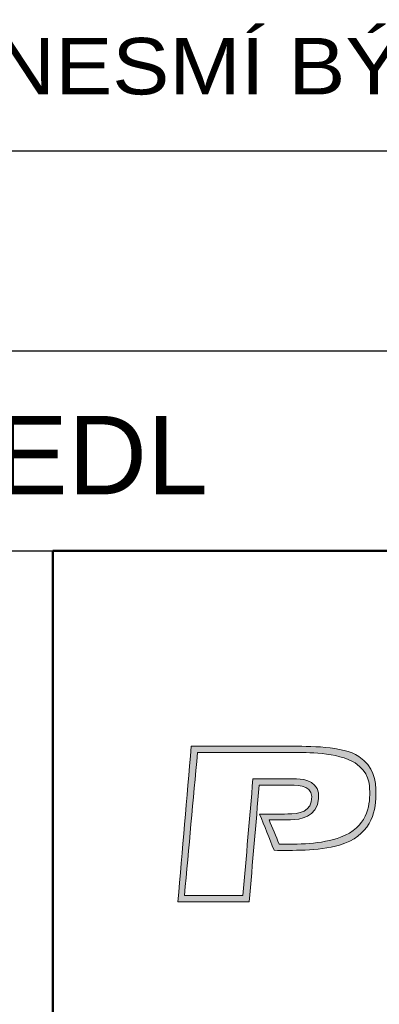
# Paper-space layout 'Layout1' of a CAD drawing. Extents: x -2 to 1033, y -36 to 596.
# Tile 60 of 86: x 777 to 788, y 70 to 101. Entities that reach past the tile are written whole.
import ezdxf

# ---------------------------------------------------------------- set-up
doc = ezdxf.new("R2010")
doc.units = 0
doc.layers.get('0').update_dxf_attribs({"linetype": 'CONTINUOUS'})
doc.layers.add('RAZITKO_HP', color=222, linetype='CONTINUOUS')
doc.styles.add('RAZITKO_HP_ARIAL', font='arial.ttf')

# ---------------------------------------------------------------- blocks, each defined once
blk = doc.blocks.new('text_HP')
at = {"layer": 'RAZITKO_HP', "lineweight": 25}
blk.add_line((-177, 94.25), (-5, 94.25), dxfattribs=at)
at = {"layer": 'RAZITKO_HP', "lineweight": 18, "style": 'RAZITKO_HP_ARIAL', "width": 1.085}
blk.add_text('"DOKUMENTACE JE DUŠEVNÍM MAJETKEM FIRMY HUTNÍ PROJEKT Frýdek-Místek a.s. A NESMÍ BÝT POUŽITA BEZ JEJÍHO VĚDOMÍ."', height=1.8, dxfattribs=at).set_placement((-177, 96.05))
blk = doc.blocks.new('HPFM_logo2018')
h = blk.add_hatch(color=256)
h.dxf.hatch_style = 1
edge = h.paths.add_edge_path()
edge.add_spline(control_points=[(0.9292, 0.7484), (0.8494, 0.8038), (0.6693, 0.8009), (0.5759, 0.8009)], knot_values=[7, 7, 7, 7, 8, 8, 8, 8], weights=[1, 1, 1, 1], degree=3, periodic=0)
edge.add_spline(control_points=[(0.5759, 0.8009), (0.4067, 0.8009), (0.2376, 0.8009), (0.0684, 0.8009)], knot_values=[8, 8, 8, 8, 9, 9, 9, 9], weights=[1, 1, 1, 1], degree=3, periodic=0)
edge.add_spline(control_points=[(0.0684, 0.8009), (0.0456, 0.5339), (0.0228, 0.267), (0, 0)], knot_values=[9, 9, 9, 9, 10, 10, 10, 10], weights=[1, 1, 1, 1], degree=3, periodic=0)
edge.add_spline(control_points=[(0, 0), (0.122, 0), (0.2439, 0), (0.3659, 0)], knot_values=[10, 10, 10, 10, 11, 11, 11, 11], weights=[1, 1, 1, 1], degree=3, periodic=0)
edge.add_spline(control_points=[(0.3659, 0), (0.383, 0.2001), (0.4002, 0.4003), (0.4173, 0.6004)], knot_values=[11, 11, 11, 11, 12, 12, 12, 12], weights=[1, 1, 1, 1], degree=3, periodic=0)
edge.add_spline(control_points=[(0.4173, 0.6004), (0.4698, 0.6004), (0.5224, 0.6004), (0.575, 0.6004)], knot_values=[12, 12, 12, 12, 13, 13, 13, 13], weights=[1, 1, 1, 1], degree=3, periodic=0)
edge.add_spline(control_points=[(0.575, 0.6004), (0.6304, 0.6004), (0.7015, 0.5985), (0.6849, 0.5148)], knot_values=[0, 0, 0, 0, 1, 1, 1, 1], weights=[1, 1, 1, 1], degree=3, periodic=0)
edge.add_spline(control_points=[(0.6849, 0.5148), (0.6732, 0.4525), (0.5924, 0.4525), (0.5467, 0.4525)], knot_values=[1, 1, 1, 1, 2, 2, 2, 2], weights=[1, 1, 1, 1], degree=3, periodic=0)
edge.add_spline(control_points=[(0.5467, 0.4525), (0.5042, 0.4525), (0.4617, 0.4525), (0.4192, 0.4525)], knot_values=[2, 2, 2, 2, 3, 3, 3, 3], weights=[1, 1, 1, 1], degree=3, periodic=0)
edge.add_spline(control_points=[(0.4192, 0.4525), (0.4442, 0.3902), (0.4692, 0.328), (0.4942, 0.2657)], knot_values=[3, 3, 3, 3, 4, 4, 4, 4], weights=[1, 1, 1, 1], degree=3, periodic=0)
edge.add_spline(control_points=[(0.4942, 0.2657), (0.5818, 0.2657), (0.72, 0.2608), (0.8299, 0.2929)], knot_values=[4, 4, 4, 4, 5, 5, 5, 5], weights=[1, 1, 1, 1], degree=3, periodic=0)
edge.add_spline(control_points=[(0.8299, 0.2929), (0.9847, 0.3377), (1.0177, 0.4554), (1.0177, 0.5508)], knot_values=[5, 5, 5, 5, 6, 6, 6, 6], weights=[1, 1, 1, 1], degree=3, periodic=0)
edge.add_spline(control_points=[(1.0177, 0.5508), (1.0177, 0.6326), (1.0051, 0.6948), (0.9292, 0.7484)], knot_values=[6, 6, 6, 6, 7, 7, 7, 7], weights=[1, 1, 1, 1], degree=3, periodic=0)
edge = h.paths.add_edge_path(flags=16)
edge.add_spline(control_points=[(0.609, 0.7688), (0.6449, 0.7688), (0.8241, 0.7717), (0.9107, 0.7153)], knot_values=[9, 9, 9, 9, 10, 10, 10, 10], weights=[1, 1, 1, 1], degree=3, periodic=0)
edge.add_spline(control_points=[(0.9107, 0.7153), (0.9798, 0.6705), (0.9856, 0.6043), (0.9856, 0.5664)], knot_values=[8, 8, 8, 8, 9, 9, 9, 9], weights=[1, 1, 1, 1], degree=3, periodic=0)
edge.add_spline(control_points=[(0.9856, 0.5664), (0.9856, 0.4905), (0.973, 0.3854), (0.8358, 0.3328)], knot_values=[7, 7, 7, 7, 8, 8, 8, 8], weights=[1, 1, 1, 1], degree=3, periodic=0)
edge.add_spline(control_points=[(0.8358, 0.3328), (0.7414, 0.2968), (0.608, 0.2968), (0.5205, 0.2968)], knot_values=[6, 6, 6, 6, 7, 7, 7, 7], weights=[1, 1, 1, 1], degree=3, periodic=0)
edge.add_spline(control_points=[(0.5205, 0.2968), (0.5029, 0.339), (0.4854, 0.3812), (0.4679, 0.4233)], knot_values=[5, 5, 5, 5, 6, 6, 6, 6], weights=[1, 1, 1, 1], degree=3, periodic=0)
edge.add_spline(control_points=[(0.4679, 0.4233), (0.5046, 0.4233), (0.5412, 0.4233), (0.5779, 0.4233)], knot_values=[4, 4, 4, 4, 5, 5, 5, 5], weights=[1, 1, 1, 1], degree=3, periodic=0)
edge.add_spline(control_points=[(0.5779, 0.4233), (0.6284, 0.4233), (0.7141, 0.436), (0.7229, 0.5323)], knot_values=[3, 3, 3, 3, 4, 4, 4, 4], weights=[1, 1, 1, 1], degree=3, periodic=0)
edge.add_spline(control_points=[(0.7229, 0.5323), (0.7307, 0.616), (0.6548, 0.6335), (0.609, 0.6335)], knot_values=[2, 2, 2, 2, 3, 3, 3, 3], weights=[1, 1, 1, 1], degree=3, periodic=0)
edge.add_spline(control_points=[(0.609, 0.6335), (0.5344, 0.6335), (0.4598, 0.6335), (0.3852, 0.6335)], knot_values=[1, 1, 1, 1, 2, 2, 2, 2], weights=[1, 1, 1, 1], degree=3, periodic=0)
edge.add_spline(control_points=[(0.3852, 0.6335), (0.3681, 0.4334), (0.3509, 0.2332), (0.3338, 0.0331)], knot_values=[0, 0, 0, 0, 1, 1, 1, 1], weights=[1, 1, 1, 1], degree=3, periodic=0)
edge.add_spline(control_points=[(0.3338, 0.0331), (0.2336, 0.0331), (0.1333, 0.0331), (0.0331, 0.0331)], knot_values=[12, 12, 12, 12, 13, 13, 13, 13], weights=[1, 1, 1, 1], degree=3, periodic=0)
edge.add_spline(control_points=[(0.0331, 0.0331), (0.0556, 0.2783), (0.078, 0.5236), (0.1005, 0.7688)], knot_values=[11, 11, 11, 11, 12, 12, 12, 12], weights=[1, 1, 1, 1], degree=3, periodic=0)
edge.add_spline(control_points=[(0.1005, 0.7688), (0.27, 0.7688), (0.4395, 0.7688), (0.609, 0.7688)], knot_values=[10, 10, 10, 10, 11, 11, 11, 11], weights=[1, 1, 1, 1], degree=3, periodic=0)
at = {"lineweight": 9}
for points, knots in [([(0.575, 0.6004), (0.6304, 0.6004), (0.7015, 0.5985), (0.6849, 0.5148), (0.6732, 0.4525), (0.5924, 0.4525), (0.5467, 0.4525), (0.5042, 0.4525), (0.4617, 0.4525), (0.4192, 0.4525), (0.4442, 0.3902), (0.4692, 0.328), (0.4942, 0.2657), (0.5818, 0.2657), (0.72, 0.2608), (0.8299, 0.2929), (0.9847, 0.3377), (1.0177, 0.4554), (1.0177, 0.5508), (1.0177, 0.6326), (1.0051, 0.6948), (0.9292, 0.7484), (0.8494, 0.8038), (0.6693, 0.8009), (0.5759, 0.8009), (0.4067, 0.8009), (0.2376, 0.8009), (0.0684, 0.8009), (0.0456, 0.5339), (0.0228, 0.267), (0, 0), (0.122, 0), (0.2439, 0), (0.3659, 0), (0.383, 0.2001), (0.4002, 0.4003), (0.4173, 0.6004), (0.4698, 0.6004), (0.5224, 0.6004), (0.575, 0.6004)], [0, 0, 0, 0, 1, 1, 1, 2, 2, 2, 3, 3, 3, 4, 4, 4, 5, 5, 5, 6, 6, 6, 7, 7, 7, 8, 8, 8, 9, 9, 9, 10, 10, 10, 11, 11, 11, 12, 12, 12, 13, 13, 13, 13]), ([(0.3338, 0.0331), (0.3509, 0.2332), (0.3681, 0.4334), (0.3852, 0.6335), (0.4598, 0.6335), (0.5344, 0.6335), (0.609, 0.6335), (0.6548, 0.6335), (0.7307, 0.616), (0.7229, 0.5323), (0.7141, 0.436), (0.6284, 0.4233), (0.5779, 0.4233), (0.5412, 0.4233), (0.5046, 0.4233), (0.4679, 0.4233), (0.4854, 0.3812), (0.5029, 0.339), (0.5205, 0.2968), (0.608, 0.2968), (0.7414, 0.2968), (0.8358, 0.3328), (0.973, 0.3854), (0.9856, 0.4905), (0.9856, 0.5664), (0.9856, 0.6043), (0.9798, 0.6705), (0.9107, 0.7153), (0.8241, 0.7717), (0.6449, 0.7688), (0.609, 0.7688), (0.4395, 0.7688), (0.27, 0.7688), (0.1005, 0.7688), (0.078, 0.5236), (0.0556, 0.2783), (0.0331, 0.0331), (0.1333, 0.0331), (0.2336, 0.0331), (0.3338, 0.0331), (0.3509, 0.2332), (0.3681, 0.4334), (0.3852, 0.6335)], [0, 0, 0, 0, 1, 1, 1, 2, 2, 2, 3, 3, 3, 4, 4, 4, 5, 5, 5, 6, 6, 6, 7, 7, 7, 8, 8, 8, 9, 9, 9, 10, 10, 10, 11, 11, 11, 12, 12, 12, 13, 13, 13, 14, 14, 14, 14])]:
    blk.add_open_spline(points, degree=3, knots=knots, dxfattribs=at)
blk = doc.blocks.new('logo_HP')
at = {"xscale": 6.198269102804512, "yscale": 6.198269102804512, "zscale": 6.198269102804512}
blk.add_blockref('HPFM_logo2018', (-56.015, 70.301), dxfattribs=at)
blk = doc.blocks.new('A$C6708c527')
at = {"layer": 'RAZITKO_HP', "lineweight": 25}
for p, q in [((-180, 90.875), (-8, 90.875)), ((-180, 84.5), (-63, 84.5))]:
    blk.add_line(p, q, dxfattribs=at)
at = {"layer": 'RAZITKO_HP', "lineweight": 50}
for q in [(-8, 84.5), (-63, 8)]:
    blk.add_line((-63, 84.5), q, dxfattribs=at)
at = {"layer": 'RAZITKO_HP'}
for name in ['text_HP', 'logo_HP']:
    blk.add_blockref(name, (-3, 3), dxfattribs=at)
at = {"layer": 'RAZITKO_HP', "lineweight": 25, "style": 'RAZITKO_HP_ARIAL'}
blk.add_text('PROVEDL', height=2.5, dxfattribs=at).set_placement((-74.75, 86.3))

psp = doc.layouts.get("Layout1")

# ---------------------------------------------------------------- block references
at = {"layer": 'RAZITKO_HP'}
psp.add_blockref('A$C6708c527', (841, 0), dxfattribs=at)

doc.saveas('drawing.dxf')
